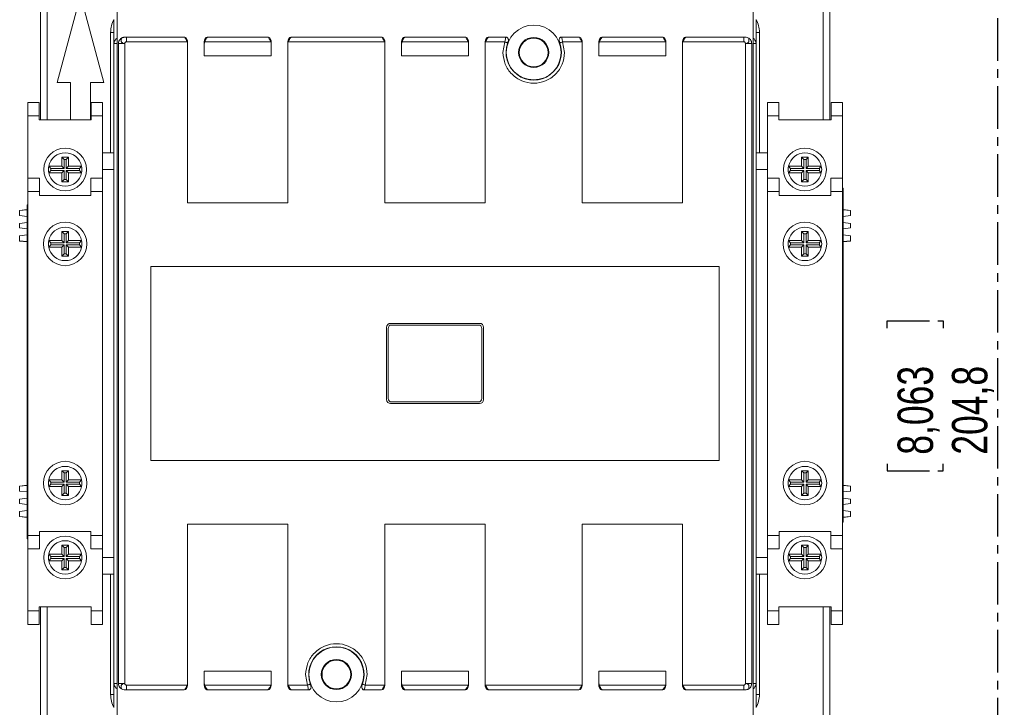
# Model space of a CAD drawing. Header units: millimetres. Extents: x 0 to 841, y 0 to 594.
# Tile 6 of 11: x 124 to 271, y 382 to 485. Entities that reach past the tile are written whole.
import ezdxf

# ---------------------------------------------------------------- set-up
doc = ezdxf.new("R2010")
doc.units = ezdxf.units.MM
doc.linetypes.add('CENTER', pattern=[10.16, 6.35, -1.27, 1.27, -1.27])
doc.layers.add('CENTRO', color=7, linetype='CENTER')
doc.styles.add('SLDTEXTSTYLE3', font='TXT', dxfattribs={"width": 0.75})
doc.dimstyles.new('SLDDIMSTYLE0', dxfattribs={"dimtxt": 5.291667, "dimasz": 6, "dimexe": 0, "dimexo": 0.0625, "dimgap": 1.322917, "dimtad": 1, "dimdec": 1, "dimrnd": 1e-09, "dimzin": 12, "dimdsep": 46, "dimtxsty": 'SLDTEXTSTYLE3', "dimblk1": 'CLOSED', "dimblk2": 'CLOSED', "dimsah": 1, "dimcen": 0.09, "dimadec": 0, "dimazin": 3, "dimtfac": 1, "dimtdec": 1, "dimtofl": 0, "dimtmove": 0, "dimatfit": 3, "dimldrblk": 'CLOSED', "dimfxl": 0, "dimfrac": 2, "dimtolj": 1, "dimtzin": 12, "dimarcsym": 0})

# ---------------------------------------------------------------- blocks, each defined once
blk = doc.blocks.new('_CLOSED')
at = {"color": 0, "linetype": 'ByBlock', "lineweight": -2}
for p, q in [((-1, 0.166667), (0, 0)), ((-1, 0.166667), (-1, -0.166667)), ((0, 0), (-1, -0.166667)), ((0, 0), (-1, 0))]:
    blk.add_line(p, q, dxfattribs=at)
blk = doc.blocks.new('_D_1')
at = {"layer": 'CENTRO'}
for p, q in [((236.01, 535.76), (271.11, 535.76)), ((270.11, 535.76), (270.11, 330.96)), ((253.58, 438.65), (253.58, 439.72)), ((253.58, 439.72), (261.99, 439.72)), ((261.99, 439.72), (261.99, 438.65)), ((253.58, 418.38), (253.58, 417.31)), ((261.99, 417.31), (261.99, 418.38)), ((253.58, 417.31), (261.99, 417.31)), ((236.01, 330.96), (271.11, 330.96))]:
    blk.add_line(p, q, dxfattribs=at)
at = {"layer": 'CENTRO', "xscale": 6, "yscale": 6}
for p, rotation in [((270.11, 535.76, -36.83), 90.00000000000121), ((270.11, 330.96, -36.83), 270.0000000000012)]:
    blk.add_blockref('_CLOSED', p, dxfattribs=dict(at, rotation=rotation))
at = {"layer": 'CENTRO', "char_height": 5.292, "attachment_point": 1, "rotation": 90, "style": 'SLDTEXTSTYLE3'}
for s, insert in [('8,063', (255.16, 419.72)), ('204,8', (263.29, 419.72))]:
    blk.add_mtext(s, dxfattribs=dict(at, insert=insert))

msp = doc.modelspace()

# ---------------------------------------------------------------- linework, layer by layer
at = {"color": 7, "linetype": 'Continuous', "lineweight": 15}
for p, q in [((127.01, 469.76), (127.01, 505.86)), ((245.01, 505.86), (245.01, 469.76)), ((129.53, 475.36), (133.01, 488.36)), ((133.01, 488.36), (136.5, 475.36)), ((138.48, 485.89), (138.48, 380.82)), ((233.55, 380.82), (233.55, 485.89)), ((138.01, 481.19), (138.01, 484.76)), ((234.01, 484.76), (234.01, 481.19)), ((137.51, 482.86), (137.51, 464.86)), ((234.51, 464.86), (234.51, 482.86)), ((139.8, 482.16), (139.81, 482.16)), ((139.81, 482.16), (139.86, 482.15)), ((148.51, 482.16), (139.81, 482.16)), ((148.51, 482.15), (139.86, 482.15)), ((148.97, 481.44), (139.86, 481.44)), ((148.51, 482.15), (148.51, 482.16)), ((149.01, 481.15), (149.01, 481.45)), ((151.51, 481.45), (151.51, 481.15)), ((161.47, 481.44), (151.56, 481.44)), ((152.01, 482.16), (152.01, 482.15)), ((161.01, 482.16), (152.01, 482.16)), ((152.01, 482.15), (161.01, 482.15)), ((161.01, 482.15), (161.01, 482.16)), ((161.51, 481.45), (161.51, 481.15)), ((164.01, 481.45), (164.01, 481.15)), ((178.47, 481.44), (164.06, 481.44)), ((164.51, 482.15), (164.51, 482.16)), ((178.01, 482.16), (164.51, 482.16)), ((178.01, 482.15), (164.51, 482.15)), ((178.01, 482.15), (178.01, 482.16)), ((178.51, 481.45), (178.51, 481.15)), ((181.01, 481.45), (181.01, 481.15)), ((190.97, 481.44), (181.06, 481.44)), ((181.51, 482.16), (181.51, 482.15)), ((190.51, 482.16), (181.51, 482.16)), ((181.51, 482.15), (190.51, 482.15)), ((190.51, 482.15), (190.51, 482.16)), ((191.01, 481.45), (191.01, 481.15)), ((193.51, 481.15), (193.51, 481.45)), ((196.45, 481.44), (193.56, 481.44)), ((194.01, 482.15), (194.01, 482.16)), ((196.6, 482.16), (194.01, 482.16)), ((196.59, 482.15), (194.01, 482.15)), ((196.16, 479.86), (196.45, 481.44)), ((196.59, 482.15), (196.6, 482.16)), ((204.93, 482.16), (204.94, 482.15)), ((207.51, 482.16), (204.93, 482.16)), ((207.51, 482.15), (204.94, 482.15)), ((207.97, 481.44), (205.08, 481.44)), ((205.08, 481.44), (205.36, 479.86)), ((207.51, 482.15), (207.51, 482.16)), ((208.01, 481.45), (208.01, 481.15)), ((210.51, 481.45), (210.51, 481.15)), ((210.56, 481.44), (220.47, 481.44)), ((211.01, 482.16), (211.01, 482.15)), ((220.01, 482.16), (211.01, 482.16)), ((211.01, 482.15), (220.01, 482.15)), ((220.01, 482.15), (220.01, 482.16)), ((220.51, 481.45), (220.51, 481.15)), ((223.01, 481.15), (223.01, 481.45)), ((232.17, 481.44), (223.06, 481.44)), ((223.51, 482.16), (223.51, 482.15)), ((232.22, 482.16), (223.51, 482.16)), ((223.51, 482.15), (232.17, 482.15)), ((232.17, 482.15), (232.22, 482.16)), ((232.17, 481.44), (232.17, 482.15)), ((232.22, 482.16), (232.23, 482.16)), ((138.02, 481.19), (138.01, 481.19)), ((138.01, 481.19), (138.01, 385.52)), ((138.04, 481.34), (138.02, 481.19)), ((138.68, 481.19), (138.68, 385.52)), ((139.61, 481.19), (138.68, 481.19)), ((139.61, 481.19), (139.61, 385.52)), ((149.01, 457.36), (149.01, 481.15)), ((151.51, 481.15), (151.51, 479.36)), ((161.51, 481.15), (161.51, 479.36)), ((164.01, 481.15), (164.01, 457.36)), ((178.51, 457.36), (178.51, 481.15)), ((181.01, 481.15), (181.01, 479.36)), ((191.01, 481.15), (191.01, 479.36)), ((193.51, 481.15), (193.51, 457.36)), ((208.01, 457.36), (208.01, 481.15)), ((210.51, 481.15), (210.51, 479.36)), ((220.51, 481.15), (220.51, 479.36)), ((223.01, 481.15), (223.01, 457.36)), ((232.41, 481.19), (232.41, 385.52)), ((233.35, 481.19), (232.41, 481.19)), ((233.35, 385.52), (233.35, 481.19)), ((234.01, 481.19), (233.99, 481.34)), ((234.01, 481.19), (234.01, 481.19)), ((234.01, 481.19), (234.01, 385.52)), ((151.51, 479.36), (161.51, 479.36)), ((191.01, 479.36), (181.01, 479.36)), ((220.51, 479.36), (210.51, 479.36)), ((131.51, 475.36), (129.53, 475.36)), ((131.51, 469.76), (131.51, 475.36)), ((136.5, 475.36), (134.51, 475.36)), ((134.51, 475.36), (134.51, 469.76)), ((125.11, 472.36), (126.81, 472.36)), ((125.11, 470.36), (125.11, 472.36)), ((126.81, 472.36), (126.81, 470.36)), ((134.61, 472.36), (136.31, 472.36)), ((134.61, 470.36), (134.61, 472.36)), ((136.31, 472.36), (136.31, 470.36)), ((235.71, 472.36), (237.41, 472.36)), ((235.71, 470.36), (235.71, 472.36)), ((237.41, 472.36), (237.41, 470.36)), ((245.21, 470.36), (245.21, 472.36)), ((245.21, 472.36), (246.91, 472.36)), ((246.91, 472.36), (246.91, 470.36)), ((126.81, 470.36), (125.11, 470.36)), ((125.11, 461.06), (125.11, 470.36)), ((126.81, 469.76), (126.81, 470.36)), ((126.81, 469.76), (134.61, 469.76)), ((136.31, 470.36), (134.61, 470.36)), ((134.61, 469.76), (134.61, 470.36)), ((136.31, 462.36), (136.31, 470.36)), ((237.41, 470.36), (235.71, 470.36)), ((235.71, 462.36), (235.71, 470.36)), ((237.41, 469.76), (237.41, 470.36)), ((245.21, 469.76), (237.41, 469.76)), ((246.91, 470.36), (245.21, 470.36)), ((245.21, 469.76), (245.21, 470.36)), ((246.91, 461.06), (246.91, 470.36)), ((130.56, 463.86), (130.21, 464.21)), ((130.21, 462.86), (130.21, 464.21)), ((130.21, 464.21), (131.21, 464.21)), ((130.56, 462.51), (130.56, 463.86)), ((130.56, 463.86), (130.87, 463.86)), ((130.87, 463.86), (131.21, 464.21)), ((130.87, 463.86), (130.87, 462.51)), ((131.21, 464.21), (131.21, 462.86)), ((136.31, 464.86), (138.01, 464.86)), ((235.71, 464.86), (234.01, 464.86)), ((241.16, 463.86), (240.81, 464.21)), ((240.81, 464.21), (240.81, 462.86)), ((241.81, 464.21), (240.81, 464.21)), ((241.16, 463.86), (241.16, 462.51)), ((241.47, 463.86), (241.16, 463.86)), ((241.47, 463.86), (241.81, 464.21)), ((241.47, 462.51), (241.47, 463.86)), ((241.81, 462.86), (241.81, 464.21)), ((128.27, 462.86), (130.21, 462.86)), ((128.56, 462.51), (128.27, 462.86)), ((128.56, 462.51), (130.56, 462.51)), ((130.56, 462.51), (130.21, 462.86)), ((130.87, 462.51), (131.21, 462.86)), ((130.87, 462.51), (132.86, 462.51)), ((131.21, 462.86), (133.16, 462.86)), ((132.86, 462.51), (133.16, 462.86)), ((136.31, 462.36), (136.31, 461.06)), ((138.01, 462.36), (136.31, 462.36)), ((235.71, 462.36), (234.01, 462.36)), ((235.71, 462.36), (235.71, 461.06)), ((240.81, 462.86), (238.87, 462.86)), ((239.16, 462.51), (238.87, 462.86)), ((241.16, 462.51), (239.16, 462.51)), ((241.16, 462.51), (240.81, 462.86)), ((241.47, 462.51), (241.81, 462.86)), ((243.46, 462.51), (241.47, 462.51)), ((243.76, 462.86), (241.81, 462.86)), ((243.46, 462.51), (243.76, 462.86)), ((125.11, 461.06), (126.86, 461.06)), ((125.11, 459.06), (125.11, 461.06)), ((126.86, 461.06), (126.86, 459.06)), ((128.56, 462.2), (128.27, 461.86)), ((130.21, 461.86), (128.27, 461.86)), ((130.56, 462.2), (128.56, 462.2)), ((130.56, 462.2), (130.21, 461.86)), ((130.21, 460.51), (130.21, 461.86)), ((130.56, 460.85), (130.21, 460.51)), ((130.56, 460.85), (130.56, 462.2)), ((130.87, 460.85), (130.56, 460.85)), ((130.87, 462.2), (130.87, 460.85)), ((130.87, 462.2), (131.21, 461.86)), ((132.86, 462.2), (130.87, 462.2)), ((130.87, 460.85), (131.21, 460.51)), ((131.21, 461.86), (131.21, 460.51)), ((133.16, 461.86), (131.21, 461.86)), ((132.86, 462.2), (133.16, 461.86)), ((134.56, 461.06), (136.31, 461.06)), ((134.56, 459.06), (134.56, 461.06)), ((136.31, 461.06), (136.31, 459.06)), ((235.71, 461.06), (237.46, 461.06)), ((235.71, 459.06), (235.71, 461.06)), ((237.46, 461.06), (237.46, 459.06)), ((239.16, 462.2), (238.87, 461.86)), ((238.87, 461.86), (240.81, 461.86)), ((239.16, 462.2), (241.16, 462.2)), ((241.16, 462.2), (240.81, 461.86)), ((240.81, 461.86), (240.81, 460.51)), ((241.16, 460.85), (240.81, 460.51)), ((241.16, 462.2), (241.16, 460.85)), ((241.16, 460.85), (241.47, 460.85)), ((241.47, 460.85), (241.47, 462.2)), ((241.47, 462.2), (241.81, 461.86)), ((241.47, 462.2), (243.46, 462.2)), ((241.47, 460.85), (241.81, 460.51)), ((241.81, 460.51), (241.81, 461.86)), ((241.81, 461.86), (243.76, 461.86)), ((243.46, 462.2), (243.76, 461.86)), ((245.16, 461.06), (246.91, 461.06)), ((245.16, 459.06), (245.16, 461.06)), ((246.91, 461.06), (246.91, 459.06)), ((131.21, 460.51), (130.21, 460.51)), ((240.81, 460.51), (241.81, 460.51)), ((247.01, 459.56), (246.91, 459.56)), ((247.01, 459.56), (247.01, 458.56)), ((126.86, 459.06), (125.11, 459.06)), ((125.11, 459.06), (125.11, 407.66)), ((126.86, 458.46), (126.86, 459.06)), ((126.86, 458.46), (134.56, 458.46)), ((136.31, 459.06), (134.56, 459.06)), ((134.56, 458.46), (134.56, 459.06)), ((136.31, 407.66), (136.31, 459.06)), ((237.46, 459.06), (235.71, 459.06)), ((235.71, 459.06), (235.71, 407.66)), ((237.46, 458.46), (237.46, 459.06)), ((245.16, 458.46), (237.46, 458.46)), ((245.16, 458.46), (245.16, 459.06)), ((246.91, 459.06), (245.16, 459.06)), ((246.91, 407.66), (246.91, 459.06)), ((247.01, 458.56), (246.91, 458.56)), ((247.01, 458.56), (247.01, 410.66)), ((125.01, 456.37), (123.91, 456.24)), ((123.91, 456.21), (125.01, 456.32)), ((125.01, 457.06), (125.11, 457.06)), ((125.01, 456.06), (125.01, 457.06)), ((164.01, 457.36), (149.01, 457.36)), ((193.51, 457.36), (178.51, 457.36)), ((223.01, 457.36), (208.01, 457.36)), ((248.11, 456.24), (247.01, 456.37)), ((248.11, 456.21), (247.01, 456.32)), ((123.91, 456.24), (123.91, 456.21)), ((123.91, 456.21), (123.91, 455.48)), ((123.91, 455.48), (125.01, 455.35)), ((125.01, 456.06), (125.11, 456.06)), ((125.01, 408.16), (125.01, 456.06)), ((248.11, 455.48), (247.01, 455.35)), ((248.11, 456.21), (248.11, 456.24)), ((248.11, 455.48), (248.11, 456.21)), ((123.91, 454.29), (125.01, 454.42)), ((123.91, 453.62), (123.91, 454.29)), ((123.91, 453.62), (125.01, 453.49)), ((248.11, 454.29), (247.01, 454.42)), ((248.11, 453.62), (247.01, 453.49)), ((248.11, 453.62), (248.11, 454.29)), ((123.91, 452.43), (125.01, 452.57)), ((123.91, 452.43), (123.91, 451.7)), ((130.56, 452.74), (130.21, 453.08)), ((130.21, 453.08), (131.21, 453.08)), ((130.21, 451.73), (130.21, 453.08)), ((130.56, 452.74), (130.87, 452.74)), ((130.56, 451.39), (130.56, 452.74)), ((130.87, 452.74), (131.21, 453.08)), ((130.87, 452.74), (130.87, 451.39)), ((131.21, 453.08), (131.21, 451.73)), ((241.16, 452.74), (240.81, 453.08)), ((240.81, 453.08), (240.81, 451.73)), ((241.81, 453.08), (240.81, 453.08)), ((241.16, 452.74), (241.16, 451.39)), ((241.47, 452.74), (241.16, 452.74)), ((241.47, 452.74), (241.81, 453.08)), ((241.47, 451.39), (241.47, 452.74)), ((241.81, 451.73), (241.81, 453.08)), ((248.11, 452.43), (247.01, 452.57)), ((248.11, 451.7), (248.11, 452.43)), ((123.91, 451.7), (125.01, 451.59)), ((123.91, 451.7), (123.91, 451.67)), ((123.91, 451.67), (125.01, 451.54)), ((128.56, 451.39), (128.27, 451.73)), ((128.27, 451.73), (130.21, 451.73)), ((128.56, 451.08), (128.27, 450.73)), ((130.21, 450.73), (128.27, 450.73)), ((128.56, 451.39), (130.56, 451.39)), ((130.56, 451.08), (128.56, 451.08)), ((130.56, 451.39), (130.21, 451.73)), ((130.56, 451.08), (130.21, 450.73)), ((130.21, 449.38), (130.21, 450.73)), ((130.56, 449.73), (130.56, 451.08)), ((130.87, 451.39), (131.21, 451.73)), ((130.87, 451.39), (132.86, 451.39)), ((130.87, 451.08), (130.87, 449.73)), ((130.87, 451.08), (131.21, 450.73)), ((132.86, 451.08), (130.87, 451.08)), ((131.21, 451.73), (133.16, 451.73)), ((131.21, 450.73), (131.21, 449.38)), ((133.16, 450.73), (131.21, 450.73)), ((132.86, 451.39), (133.16, 451.73)), ((132.86, 451.08), (133.16, 450.73)), ((239.16, 451.39), (238.87, 451.73)), ((240.81, 451.73), (238.87, 451.73)), ((239.16, 451.08), (238.87, 450.73)), ((238.87, 450.73), (240.81, 450.73)), ((241.16, 451.39), (239.16, 451.39)), ((239.16, 451.08), (241.16, 451.08)), ((241.16, 451.39), (240.81, 451.73)), ((241.16, 451.08), (240.81, 450.73)), ((240.81, 450.73), (240.81, 449.38)), ((241.16, 451.08), (241.16, 449.73)), ((241.47, 451.39), (241.81, 451.73)), ((243.46, 451.39), (241.47, 451.39)), ((241.47, 451.08), (241.81, 450.73)), ((241.47, 451.08), (243.46, 451.08)), ((241.47, 449.73), (241.47, 451.08)), ((243.76, 451.73), (241.81, 451.73)), ((241.81, 450.73), (243.76, 450.73)), ((241.81, 449.38), (241.81, 450.73)), ((243.46, 451.39), (243.76, 451.73)), ((243.46, 451.08), (243.76, 450.73)), ((248.11, 451.7), (247.01, 451.59)), ((247.01, 451.54), (248.11, 451.67)), ((248.11, 451.67), (248.11, 451.7)), ((130.56, 449.73), (130.21, 449.38)), ((131.21, 449.38), (130.21, 449.38)), ((130.87, 449.73), (130.56, 449.73)), ((130.87, 449.73), (131.21, 449.38)), ((241.16, 449.73), (240.81, 449.38)), ((240.81, 449.38), (241.81, 449.38)), ((241.16, 449.73), (241.47, 449.73)), ((241.47, 449.73), (241.81, 449.38)), ((143.51, 447.86), (228.51, 447.86)), ((143.51, 418.86), (143.51, 447.86)), ((228.51, 447.86), (228.51, 418.86)), ((178.76, 427.96), (178.76, 438.76)), ((179.36, 439.36), (192.66, 439.36)), ((192.51, 439.11), (179.51, 439.11)), ((193.26, 438.76), (193.26, 427.96)), ((179.01, 438.61), (179.01, 428.11)), ((193.01, 428.11), (193.01, 438.61)), ((192.66, 427.36), (179.36, 427.36)), ((179.51, 427.61), (192.51, 427.61)), ((228.51, 418.86), (143.51, 418.86)), ((130.56, 416.99), (130.21, 417.33)), ((130.21, 417.33), (130.21, 415.98)), ((131.21, 417.33), (130.21, 417.33)), ((130.56, 416.99), (130.56, 415.64)), ((130.87, 416.99), (130.56, 416.99)), ((130.87, 416.99), (131.21, 417.33)), ((130.87, 415.64), (130.87, 416.99)), ((131.21, 415.98), (131.21, 417.33)), ((241.16, 416.99), (240.81, 417.33)), ((240.81, 417.33), (241.81, 417.33)), ((240.81, 415.98), (240.81, 417.33)), ((241.16, 416.99), (241.47, 416.99)), ((241.16, 415.64), (241.16, 416.99)), ((241.47, 416.99), (241.81, 417.33)), ((241.47, 416.99), (241.47, 415.64)), ((241.81, 417.33), (241.81, 415.98)), ((125.01, 415.17), (123.91, 415.04)), ((123.91, 415.01), (125.01, 415.12)), ((128.56, 415.64), (128.27, 415.98)), ((130.21, 415.98), (128.27, 415.98)), ((128.56, 415.33), (128.27, 414.98)), ((130.56, 415.64), (128.56, 415.64)), ((128.56, 415.33), (130.56, 415.33)), ((130.56, 415.64), (130.21, 415.98)), ((130.56, 415.33), (130.21, 414.98)), ((130.56, 415.33), (130.56, 413.98)), ((130.87, 415.64), (131.21, 415.98)), ((132.86, 415.64), (130.87, 415.64)), ((130.87, 413.98), (130.87, 415.33)), ((130.87, 415.33), (131.21, 414.98)), ((130.87, 415.33), (132.86, 415.33)), ((133.16, 415.98), (131.21, 415.98)), ((132.86, 415.64), (133.16, 415.98)), ((132.86, 415.33), (133.16, 414.98)), ((238.87, 415.98), (240.81, 415.98)), ((239.16, 415.64), (238.87, 415.98)), ((239.16, 415.33), (238.87, 414.98)), ((239.16, 415.64), (241.16, 415.64)), ((241.16, 415.33), (239.16, 415.33)), ((241.16, 415.64), (240.81, 415.98)), ((241.16, 415.33), (240.81, 414.98)), ((241.16, 413.98), (241.16, 415.33)), ((241.47, 415.64), (241.81, 415.98)), ((241.47, 415.64), (243.46, 415.64)), ((241.47, 415.33), (241.47, 413.98)), ((241.47, 415.33), (241.81, 414.98)), ((243.46, 415.33), (241.47, 415.33)), ((241.81, 415.98), (243.76, 415.98)), ((243.46, 415.64), (243.76, 415.98)), ((243.46, 415.33), (243.76, 414.98)), ((248.11, 415.04), (247.01, 415.17)), ((248.11, 415.01), (247.01, 415.12)), ((123.91, 415.04), (123.91, 415.01)), ((123.91, 415.01), (123.91, 414.28)), ((123.91, 414.28), (125.01, 414.15)), ((128.27, 414.98), (130.21, 414.98)), ((130.21, 414.98), (130.21, 413.63)), ((130.56, 413.98), (130.21, 413.63)), ((130.56, 413.98), (130.87, 413.98)), ((130.87, 413.98), (131.21, 413.63)), ((131.21, 413.63), (131.21, 414.98)), ((131.21, 414.98), (133.16, 414.98)), ((240.81, 414.98), (238.87, 414.98)), ((240.81, 413.63), (240.81, 414.98)), ((241.16, 413.98), (240.81, 413.63)), ((241.47, 413.98), (241.16, 413.98)), ((241.47, 413.98), (241.81, 413.63)), ((241.81, 414.98), (241.81, 413.63)), ((243.76, 414.98), (241.81, 414.98)), ((248.11, 414.28), (247.01, 414.15)), ((248.11, 415.01), (248.11, 415.04)), ((248.11, 414.28), (248.11, 415.01)), ((123.91, 413.09), (125.01, 413.22)), ((123.91, 413.09), (123.91, 412.42)), ((123.91, 412.42), (125.01, 412.29)), ((130.21, 413.63), (131.21, 413.63)), ((241.81, 413.63), (240.81, 413.63)), ((248.11, 413.09), (247.01, 413.22)), ((248.11, 412.42), (247.01, 412.29)), ((248.11, 413.09), (248.11, 412.42)), ((123.91, 411.23), (125.01, 411.37)), ((123.91, 411.23), (123.91, 410.5)), ((248.11, 411.23), (247.01, 411.37)), ((248.11, 410.5), (248.11, 411.23)), ((123.91, 410.5), (125.01, 410.39)), ((123.91, 410.5), (123.91, 410.47)), ((123.91, 410.47), (125.01, 410.34)), ((149.01, 409.36), (164.01, 409.36)), ((149.01, 385.56), (149.01, 409.36)), ((164.01, 409.36), (164.01, 385.56)), ((178.51, 409.36), (193.51, 409.36)), ((178.51, 385.56), (178.51, 409.36)), ((193.51, 409.36), (193.51, 385.56)), ((208.01, 409.36), (223.01, 409.36)), ((208.01, 385.56), (208.01, 409.36)), ((223.01, 409.36), (223.01, 385.56)), ((247.01, 410.66), (246.91, 410.66)), ((247.01, 409.66), (246.91, 409.66)), ((247.01, 410.66), (247.01, 409.66)), ((248.11, 410.5), (247.01, 410.39)), ((247.01, 410.34), (248.11, 410.47)), ((248.11, 410.47), (248.11, 410.5)), ((125.01, 408.16), (125.11, 408.16)), ((125.01, 407.16), (125.01, 408.16)), ((126.86, 408.26), (134.56, 408.26)), ((126.86, 408.26), (126.86, 407.66)), ((134.56, 408.26), (134.56, 407.66)), ((245.16, 408.26), (237.46, 408.26)), ((237.46, 408.26), (237.46, 407.66)), ((245.16, 408.26), (245.16, 407.66)), ((125.01, 407.16), (125.11, 407.16)), ((125.11, 407.66), (126.86, 407.66)), ((125.11, 405.66), (125.11, 407.66)), ((126.86, 407.66), (126.86, 405.66)), ((134.56, 407.66), (136.31, 407.66)), ((134.56, 405.66), (134.56, 407.66)), ((136.31, 407.66), (136.31, 405.66)), ((235.71, 407.66), (237.46, 407.66)), ((235.71, 405.66), (235.71, 407.66)), ((237.46, 407.66), (237.46, 405.66)), ((245.16, 407.66), (246.91, 407.66)), ((245.16, 405.66), (245.16, 407.66)), ((246.91, 407.66), (246.91, 405.66)), ((126.86, 405.66), (125.11, 405.66)), ((125.11, 405.66), (125.11, 396.36)), ((130.21, 404.86), (128.27, 404.86)), ((128.56, 404.51), (128.27, 404.86)), ((131.21, 406.21), (130.21, 406.21)), ((130.21, 406.21), (130.21, 404.86)), ((130.56, 405.86), (130.21, 406.21)), ((130.56, 404.51), (130.21, 404.86)), ((130.87, 405.86), (130.56, 405.86)), ((130.56, 405.86), (130.56, 404.51)), ((130.87, 405.86), (131.21, 406.21)), ((130.87, 404.51), (130.87, 405.86)), ((130.87, 404.51), (131.21, 404.86)), ((131.21, 404.86), (131.21, 406.21)), ((133.16, 404.86), (131.21, 404.86)), ((132.86, 404.51), (133.16, 404.86)), ((136.31, 405.66), (134.56, 405.66)), ((136.31, 405.66), (136.31, 404.36)), ((237.46, 405.66), (235.71, 405.66)), ((235.71, 405.66), (235.71, 404.36)), ((239.16, 404.51), (238.87, 404.86)), ((238.87, 404.86), (240.81, 404.86)), ((240.81, 406.21), (241.81, 406.21)), ((240.81, 404.86), (240.81, 406.21)), ((241.16, 405.86), (240.81, 406.21)), ((241.16, 404.51), (240.81, 404.86)), ((241.16, 405.86), (241.47, 405.86)), ((241.16, 404.51), (241.16, 405.86)), ((241.47, 405.86), (241.81, 406.21)), ((241.47, 405.86), (241.47, 404.51)), ((241.47, 404.51), (241.81, 404.86)), ((241.81, 406.21), (241.81, 404.86)), ((241.81, 404.86), (243.76, 404.86)), ((243.46, 404.51), (243.76, 404.86)), ((246.91, 405.66), (245.16, 405.66)), ((246.91, 405.66), (246.91, 396.36)), ((128.56, 404.2), (128.27, 403.86)), ((128.27, 403.86), (130.21, 403.86)), ((130.56, 404.51), (128.56, 404.51)), ((128.56, 404.2), (130.56, 404.2)), ((130.56, 404.2), (130.21, 403.86)), ((130.21, 403.86), (130.21, 402.51)), ((130.56, 404.2), (130.56, 402.85)), ((132.86, 404.51), (130.87, 404.51)), ((130.87, 404.2), (131.21, 403.86)), ((130.87, 404.2), (132.86, 404.2)), ((130.87, 402.85), (130.87, 404.2)), ((131.21, 403.86), (133.16, 403.86)), ((131.21, 402.51), (131.21, 403.86)), ((132.86, 404.2), (133.16, 403.86)), ((136.31, 404.36), (136.31, 396.36)), ((136.31, 404.36), (138.01, 404.36)), ((234.01, 404.36), (235.71, 404.36)), ((235.71, 404.36), (235.71, 396.36)), ((239.16, 404.2), (238.87, 403.86)), ((240.81, 403.86), (238.87, 403.86)), ((239.16, 404.51), (241.16, 404.51)), ((241.16, 404.2), (239.16, 404.2)), ((241.16, 404.2), (240.81, 403.86)), ((240.81, 402.51), (240.81, 403.86)), ((241.16, 402.85), (241.16, 404.2)), ((241.47, 404.51), (243.46, 404.51)), ((241.47, 404.2), (241.81, 403.86)), ((243.46, 404.2), (241.47, 404.2)), ((241.47, 404.2), (241.47, 402.85)), ((243.76, 403.86), (241.81, 403.86)), ((241.81, 403.86), (241.81, 402.51)), ((243.46, 404.2), (243.76, 403.86)), ((130.56, 402.85), (130.21, 402.51)), ((130.21, 402.51), (131.21, 402.51)), ((130.56, 402.85), (130.87, 402.85)), ((130.87, 402.85), (131.21, 402.51)), ((136.31, 401.86), (138.01, 401.86)), ((137.51, 401.86), (137.51, 383.86)), ((235.71, 401.86), (234.01, 401.86)), ((234.51, 383.86), (234.51, 401.86)), ((241.16, 402.85), (240.81, 402.51)), ((241.81, 402.51), (240.81, 402.51)), ((241.47, 402.85), (241.16, 402.85)), ((241.47, 402.85), (241.81, 402.51)), ((125.11, 396.36), (126.81, 396.36)), ((125.11, 394.36), (125.11, 396.36)), ((126.81, 396.96), (134.61, 396.96)), ((126.81, 396.96), (126.81, 396.36)), ((126.81, 396.36), (126.81, 394.36)), ((127.01, 396.96), (127.01, 360.86)), ((134.61, 396.96), (134.61, 396.36)), ((134.61, 396.36), (136.31, 396.36)), ((134.61, 394.36), (134.61, 396.36)), ((136.31, 396.36), (136.31, 394.36)), ((235.71, 396.36), (237.41, 396.36)), ((235.71, 394.36), (235.71, 396.36)), ((237.41, 396.96), (237.41, 396.36)), ((245.21, 396.96), (237.41, 396.96)), ((237.41, 396.36), (237.41, 394.36)), ((245.01, 360.86), (245.01, 396.96)), ((245.21, 396.96), (245.21, 396.36)), ((245.21, 396.36), (246.91, 396.36)), ((245.21, 394.36), (245.21, 396.36)), ((246.91, 396.36), (246.91, 394.36)), ((126.81, 394.36), (125.11, 394.36)), ((136.31, 394.36), (134.61, 394.36)), ((237.41, 394.36), (235.71, 394.36)), ((246.91, 394.36), (245.21, 394.36)), ((151.51, 387.36), (161.51, 387.36)), ((151.51, 385.56), (151.51, 387.36)), ((161.51, 385.56), (161.51, 387.36)), ((181.01, 385.56), (181.01, 387.36)), ((191.01, 387.36), (181.01, 387.36)), ((191.01, 385.56), (191.01, 387.36)), ((210.51, 385.56), (210.51, 387.36)), ((220.51, 387.36), (210.51, 387.36)), ((220.51, 385.56), (220.51, 387.36)), ((166.95, 385.27), (166.66, 386.86)), ((175.86, 386.86), (175.58, 385.27)), ((138.01, 385.52), (138.02, 385.52)), ((138.01, 381.96), (138.01, 385.52)), ((138.02, 385.52), (138.04, 385.37)), ((138.68, 385.52), (139.61, 385.52)), ((139.8, 384.56), (139.8, 384.56)), ((139.81, 384.56), (139.86, 384.56)), ((148.51, 384.56), (139.81, 384.56)), ((139.86, 385.27), (148.97, 385.27)), ((139.86, 384.56), (148.51, 384.56)), ((148.51, 384.56), (148.51, 384.56)), ((149.01, 385.56), (149.01, 385.26)), ((151.51, 385.26), (151.51, 385.56)), ((151.56, 385.27), (161.47, 385.27)), ((152.01, 384.56), (152.01, 384.56)), ((152.01, 384.56), (161.01, 384.56)), ((161.01, 384.56), (152.01, 384.56)), ((161.01, 384.56), (161.01, 384.56)), ((161.51, 385.26), (161.51, 385.56)), ((164.01, 385.26), (164.01, 385.56)), ((164.06, 385.27), (166.95, 385.27)), ((164.51, 384.56), (167.09, 384.56)), ((164.51, 384.56), (164.51, 384.56)), ((167.1, 384.56), (164.51, 384.56)), ((167.09, 384.56), (167.1, 384.56)), ((175.43, 384.56), (175.44, 384.56)), ((178.01, 384.56), (175.43, 384.56)), ((175.44, 384.56), (178.01, 384.56)), ((175.58, 385.27), (178.47, 385.27)), ((178.01, 384.56), (178.01, 384.56)), ((178.51, 385.26), (178.51, 385.56)), ((181.01, 385.26), (181.01, 385.56)), ((181.06, 385.27), (190.97, 385.27)), ((181.51, 384.56), (190.51, 384.56)), ((181.51, 384.56), (181.51, 384.56)), ((190.51, 384.56), (181.51, 384.56)), ((190.51, 384.56), (190.51, 384.56)), ((191.01, 385.26), (191.01, 385.56)), ((193.51, 385.56), (193.51, 385.26)), ((193.56, 385.27), (207.97, 385.27)), ((194.01, 384.56), (207.51, 384.56)), ((194.01, 384.56), (194.01, 384.56)), ((207.51, 384.56), (194.01, 384.56)), ((207.51, 384.56), (207.51, 384.56)), ((208.01, 385.26), (208.01, 385.56)), ((210.51, 385.26), (210.51, 385.56)), ((220.47, 385.27), (210.56, 385.27)), ((211.01, 384.56), (220.01, 384.56)), ((211.01, 384.56), (211.01, 384.56)), ((220.01, 384.56), (211.01, 384.56)), ((220.01, 384.56), (220.01, 384.56)), ((220.51, 385.26), (220.51, 385.56)), ((223.01, 385.56), (223.01, 385.26)), ((223.06, 385.27), (232.17, 385.27)), ((223.51, 384.56), (232.17, 384.56)), ((223.51, 384.56), (223.51, 384.56)), ((232.22, 384.56), (223.51, 384.56)), ((232.17, 384.56), (232.22, 384.56)), ((232.22, 384.56), (232.23, 384.56)), ((232.41, 385.52), (233.35, 385.52)), ((233.99, 385.37), (234.01, 385.52)), ((234.01, 385.52), (234.01, 385.52)), ((234.01, 385.52), (234.01, 381.96))]:
    msp.add_line(p, q, dxfattribs=at)
at = {"color": 8, "linetype": 'Continuous', "lineweight": 15}
for p, q in [((128.01, 469.76), (128.01, 505.86)), ((244.01, 505.86), (244.01, 469.76)), ((137.51, 482.86), (138.01, 482.86)), ((234.51, 482.86), (234.01, 482.86)), ((138.48, 481.19), (138.02, 481.19)), ((234.01, 481.19), (233.55, 481.19)), ((128.01, 360.86), (128.01, 396.96)), ((244.01, 396.96), (244.01, 360.86)), ((138.02, 385.52), (138.48, 385.52)), ((233.55, 385.52), (234.01, 385.52)), ((137.51, 383.86), (138.01, 383.86)), ((234.01, 383.86), (234.51, 383.86))]:
    msp.add_line(p, q, dxfattribs=at)
at = {"color": 7, "linetype": 'Continuous', "lineweight": 15, "flags": 128}
for points in [[(138.03, 481.35), (138.02, 481.3), (138.01, 481.19)], [(196.88, 481.28), (196.85, 481.3), (196.81, 481.31), (196.76, 481.33), (196.7, 481.35), (196.64, 481.37), (196.58, 481.39), (196.51, 481.42), (196.45, 481.44)], [(205.08, 481.44), (205.01, 481.42), (204.95, 481.39), (204.89, 481.37), (204.83, 481.35), (204.77, 481.33), (204.72, 481.31), (204.68, 481.3), (204.65, 481.28)], [(234, 481.35), (234.01, 481.3), (234.01, 481.19)], [(138.01, 385.52), (138.02, 385.41), (138.03, 385.37)], [(166.95, 385.27), (167.01, 385.3), (167.08, 385.32), (167.14, 385.34), (167.2, 385.36), (167.26, 385.38), (167.31, 385.4), (167.35, 385.42), (167.38, 385.43)], [(175.15, 385.43), (175.18, 385.42), (175.22, 385.4), (175.27, 385.38), (175.33, 385.36), (175.39, 385.34), (175.45, 385.32), (175.51, 385.3), (175.58, 385.27)], [(234.01, 385.52), (234.01, 385.41), (234, 385.37)]]:
    msp.add_lwpolyline(points, dxfattribs=at)
at = {"color": 7, "linetype": 'Continuous', "lineweight": 15}
for centre, radius in [((200.76, 479.86), 4.1), ((200.76, 479.86), 2.25), ((200.76, 479.86), 2.15), ((130.71, 462.36), 3.2), ((241.31, 462.36), 3.2), ((130.71, 451.23), 3.25), ((241.31, 451.23), 3.25), ((130.71, 415.48), 3.25), ((241.31, 415.48), 3.25), ((130.71, 404.36), 3.2), ((241.31, 404.36), 3.2), ((171.26, 386.86), 4.1), ((171.26, 386.86), 2.25), ((171.26, 386.86), 2.15)]:
    msp.add_circle(centre, radius, dxfattribs=at)
at = {"color": 8, "linetype": 'Continuous', "lineweight": 15}
for centre, radius, start, end in [((141.51, 482.86), 4, 151.0321, 180), ((230.51, 482.86), 4, 360, 28.9679), ((139.04, 481.12), 1.04, 122.5761, 167.389), ((232.99, 481.12), 1.04, 12.611, 57.4239), ((139.07, 385.61), 1.07, 193.2776, 236.7458), ((232.96, 385.61), 1.07, 303.2542, 346.7224), ((141.51, 383.86), 4, 180, 208.9679), ((230.51, 383.86), 4, 331.0321, 360)]:
    msp.add_arc(centre, radius, start, end, dxfattribs=at)
at = {"color": 7, "linetype": 'Continuous', "lineweight": 15}
for centre, radius, start, end in [((196.43, 481.44), 0.731, 51.0442, 76.8186), ((205.1, 481.44), 0.731, 103.1814, 128.9558), ((200.76, 479.86), 4.14, 159.8343, 20.1657), ((130.71, 462.36), 2.5, 11.537, 168.463), ((241.31, 462.36), 2.5, 11.537, 168.463), ((130.71, 462.36), 2.5, 168.463, 191.537), ((130.71, 462.36), 2.16, 175.8588, 184.1412), ((130.71, 462.36), 2.16, 355.8588, 4.1412), ((130.71, 462.36), 2.5, 348.463, 11.537), ((241.31, 462.36), 2.5, 168.463, 191.537), ((241.31, 462.36), 2.16, 175.8588, 184.1412), ((241.31, 462.36), 2.16, 355.8588, 4.1412), ((241.31, 462.36), 2.5, 348.463, 11.537), ((130.71, 462.36), 2.5, 191.537, 348.463), ((241.31, 462.36), 2.5, 191.537, 348.463), ((130.71, 451.23), 2.5, 11.537, 168.463), ((241.31, 451.23), 2.5, 11.537, 168.463), ((130.71, 451.23), 2.5, 168.463, 191.537), ((130.71, 451.23), 2.5, 191.537, 348.463), ((130.71, 451.23), 2.16, 175.8588, 184.1412), ((130.71, 451.23), 2.16, 355.8588, 4.1412), ((130.71, 451.23), 2.5, 348.463, 11.537), ((241.31, 451.23), 2.5, 168.463, 191.537), ((241.31, 451.23), 2.5, 191.537, 348.463), ((241.31, 451.23), 2.16, 175.8588, 184.1412), ((241.31, 451.23), 2.16, 355.8588, 4.1412), ((241.31, 451.23), 2.5, 348.463, 11.537), ((179.36, 438.76), 0.6, 90, 180), ((179.51, 438.61), 0.5, 90, 180), ((192.51, 438.61), 0.5, 0, 90), ((192.66, 438.76), 0.6, 0, 90), ((179.36, 427.96), 0.6, 180, 270), ((179.51, 428.11), 0.5, 180, 270), ((192.51, 428.11), 0.5, 270, 0), ((192.66, 427.96), 0.6, 270, 0), ((130.71, 415.48), 2.5, 11.537, 168.463), ((241.31, 415.48), 2.5, 11.537, 168.463), ((130.71, 415.48), 2.5, 168.463, 191.537), ((130.71, 415.48), 2.16, 175.8588, 184.1412), ((130.71, 415.48), 2.16, 355.8588, 4.1412), ((130.71, 415.48), 2.5, 348.463, 11.537), ((241.31, 415.48), 2.5, 168.463, 191.537), ((241.31, 415.48), 2.16, 175.8588, 184.1412), ((241.31, 415.48), 2.16, 355.8588, 4.1412), ((241.31, 415.48), 2.5, 348.463, 11.537), ((130.71, 415.48), 2.5, 191.537, 348.463), ((241.31, 415.48), 2.5, 191.537, 348.463), ((130.71, 404.36), 2.5, 11.537, 168.463), ((241.31, 404.36), 2.5, 11.537, 168.463), ((130.71, 404.36), 2.5, 168.463, 191.537), ((130.71, 404.36), 2.5, 348.463, 11.537), ((241.31, 404.36), 2.5, 168.463, 191.537), ((241.31, 404.36), 2.5, 348.463, 11.537), ((130.71, 404.36), 2.5, 191.537, 348.463), ((130.71, 404.36), 2.16, 175.8588, 184.1412), ((130.71, 404.36), 2.16, 355.8588, 4.1412), ((241.31, 404.36), 2.5, 191.537, 348.463), ((241.31, 404.36), 2.16, 175.8588, 184.1412), ((241.31, 404.36), 2.16, 355.8588, 4.1412), ((171.26, 386.86), 4.14, 339.8343, 200.1657), ((166.93, 385.27), 0.731, 283.1814, 308.9558), ((175.6, 385.27), 0.731, 231.0442, 256.8186)]:
    msp.add_arc(centre, radius, start, end, dxfattribs=at)
for centre, major_axis, start_param, end_param in [((148.51, 481.45), (0, -0.707), 1.570796, 3.141593), ((148.51, 481.15), (0, -0.707), 1.570796, 1.997875), ((152.01, 481.45), (0, 0.707), 0, 1.570796), ((152.01, 481.15), (0, 0.707), 1.143718, 1.570796), ((161.01, 481.45), (0, -0.707), 1.570796, 3.141593), ((161.01, 481.15), (0, -0.707), 1.570796, 1.997875), ((164.51, 481.45), (0, 0.707), 0, 1.570796), ((164.51, 481.15), (0, 0.707), 1.143718, 1.570796), ((178.01, 481.45), (0, -0.707), 1.570796, 3.141593), ((178.01, 481.15), (0, -0.707), 1.570796, 1.997875), ((181.51, 481.45), (0, 0.707), 0, 1.570796), ((181.51, 481.15), (0, 0.707), 1.143718, 1.570796), ((190.51, 481.45), (0, -0.707), 1.570796, 3.141593), ((190.51, 481.15), (0, -0.707), 1.570796, 1.997875), ((194.01, 481.45), (0, 0.707), 0, 1.570796), ((194.01, 481.15), (0, 0.707), 1.143718, 1.570796), ((207.51, 481.45), (0, -0.707), 1.570796, 3.141593), ((207.51, 481.15), (0, -0.707), 1.570796, 1.997875), ((211.01, 481.45), (0, 0.707), 0, 1.570796), ((211.01, 481.15), (0, 0.707), 1.143718, 1.570796), ((220.01, 481.45), (0, -0.707), 1.570796, 3.141593), ((220.01, 481.15), (0, -0.707), 1.570796, 1.997875), ((223.51, 481.45), (0, 0.707), 0, 1.570796), ((223.51, 481.15), (0, 0.707), 1.143718, 1.570796), ((148.51, 385.26), (0, -0.707), 0, 1.570796), ((148.51, 385.56), (0, -0.707), 1.143718, 1.570796), ((152.01, 385.56), (0, 0.707), 1.570796, 1.997875), ((152.01, 385.26), (0, 0.707), 1.570796, 3.141593), ((161.01, 385.26), (0, -0.707), 0, 1.570796), ((161.01, 385.56), (0, -0.707), 1.143718, 1.570796), ((164.51, 385.56), (0, 0.707), 1.570796, 1.997875), ((164.51, 385.26), (0, 0.707), 1.570796, 3.141593), ((178.01, 385.26), (0, -0.707), 0, 1.570796), ((178.01, 385.56), (0, -0.707), 1.143718, 1.570796), ((181.51, 385.56), (0, 0.707), 1.570796, 1.997875), ((181.51, 385.26), (0, 0.707), 1.570796, 3.141593), ((190.51, 385.26), (0, -0.707), 0, 1.570796), ((190.51, 385.56), (0, -0.707), 1.143718, 1.570796), ((194.01, 385.56), (0, 0.707), 1.570796, 1.997875), ((194.01, 385.26), (0, 0.707), 1.570796, 3.141593), ((207.51, 385.26), (0, -0.707), 0, 1.570796), ((207.51, 385.56), (0, -0.707), 1.143718, 1.570796), ((211.01, 385.56), (0, 0.707), 1.570796, 1.997875), ((211.01, 385.26), (0, 0.707), 1.570796, 3.141593), ((220.01, 385.26), (0, -0.707), 0, 1.570796), ((220.01, 385.56), (0, -0.707), 1.143718, 1.570796), ((223.51, 385.56), (0, 0.707), 1.570796, 1.997875), ((223.51, 385.26), (0, 0.707), 1.570796, 3.141593)]:
    msp.add_ellipse(centre, major_axis=major_axis, ratio=0.707107, start_param=start_param, end_param=end_param, dxfattribs=at)
for points, knots in [([(139.12, 481.99), (139.09, 481.97), (138.98, 481.89), (138.81, 481.7), (138.7, 481.44), (138.69, 481.26), (138.68, 481.19)], [0, 0, 0, 0, 0.110929, 0.442807, 0.774689, 1, 1, 1, 1]), ([(139.61, 481.19), (139.54, 481.2), (139.42, 481.22), (139.28, 481.29), (139.19, 481.35), (139.12, 481.44), (139.09, 481.55), (139.09, 481.63), (139.09, 481.7), (139.11, 481.77), (139.12, 481.88), (139.12, 481.95), (139.12, 481.98), (139.12, 481.99)], [0, 0, 0, 0, 0.197531, 0.30602, 0.397734, 0.492743, 0.594581, 0.695476, 0.706112, 0.794098, 0.892616, 0.99429, 1, 1, 1, 1]), ([(139.8, 482.16), (139.76, 482.16), (139.7, 482.16), (139.59, 482.15), (139.49, 482.13), (139.36, 482.1), (139.24, 482.05), (139.16, 482.01), (139.12, 481.99)], [0, 0, 0, 0, 0.178515, 0.267773, 0.446476, 0.625242, 0.804023, 1, 1, 1, 1]), ([(139.61, 481.19), (139.62, 481.22), (139.63, 481.29), (139.69, 481.37), (139.77, 481.43), (139.83, 481.44), (139.86, 481.44)], [0, 0, 0, 0, 0.250755, 0.500265, 0.752997, 1, 1, 1, 1]), ([(139.86, 481.44), (139.86, 481.51), (139.86, 481.64), (139.86, 481.83), (139.86, 482), (139.86, 482.1), (139.86, 482.15)], [0, 0, 0, 0, 0.249999, 0.499998, 0.749998, 1, 1, 1, 1]), ([(148.51, 482.15), (148.52, 482.15), (148.61, 482.05), (148.77, 481.86), (148.92, 481.6), (148.96, 481.47), (148.97, 481.44)], [0, 0, 0, 0, 0.006974, 0.5533, 0.908572, 1, 1, 1, 1]), ([(151.56, 481.44), (151.6, 481.54), (151.69, 481.77), (151.87, 481.99), (151.98, 482.12), (152.01, 482.15), (152.01, 482.15)], [0, 0, 0, 0, 0.344973, 0.822858, 0.993032, 1, 1, 1, 1]), ([(161.01, 482.15), (161.02, 482.15), (161.11, 482.05), (161.27, 481.86), (161.42, 481.6), (161.46, 481.47), (161.47, 481.44)], [0, 0, 0, 0, 0.006973, 0.553299, 0.908573, 1, 1, 1, 1]), ([(164.51, 482.15), (164.51, 482.15), (164.42, 482.05), (164.26, 481.86), (164.11, 481.6), (164.07, 481.47), (164.06, 481.44)], [0, 0, 0, 0, 0.006972, 0.553299, 0.908573, 1, 1, 1, 1]), ([(178.01, 482.15), (178.02, 482.15), (178.11, 482.05), (178.27, 481.86), (178.42, 481.6), (178.46, 481.47), (178.47, 481.44)], [0, 0, 0, 0, 0.006972, 0.553299, 0.908573, 1, 1, 1, 1]), ([(181.06, 481.44), (181.1, 481.54), (181.19, 481.77), (181.37, 481.99), (181.48, 482.12), (181.51, 482.15), (181.51, 482.15)], [0, 0, 0, 0, 0.344972, 0.822857, 0.993031, 1, 1, 1, 1]), ([(190.51, 482.15), (190.52, 482.15), (190.61, 482.05), (190.77, 481.86), (190.92, 481.6), (190.96, 481.47), (190.97, 481.44)], [0, 0, 0, 0, 0.006972, 0.5533, 0.908573, 1, 1, 1, 1]), ([(194.01, 482.15), (194.01, 482.15), (193.92, 482.05), (193.76, 481.86), (193.61, 481.6), (193.57, 481.47), (193.56, 481.44)], [0, 0, 0, 0, 0.006972, 0.553299, 0.908573, 1, 1, 1, 1]), ([(196.45, 481.44), (196.46, 481.49), (196.48, 481.62), (196.53, 481.88), (196.57, 482.05), (196.59, 482.15)], [0, 0, 0, 0, 0.182414, 0.501092, 1, 1, 1, 1]), ([(196.89, 482.01), (196.86, 482.04), (196.81, 482.1), (196.7, 482.15), (196.63, 482.15), (196.6, 482.16)], [0, 0, 0, 0, 0.352682, 0.706738, 1, 1, 1, 1]), ([(196.88, 481.28), (196.9, 481.36), (196.96, 481.52), (196.98, 481.74), (196.95, 481.91), (196.9, 481.98), (196.89, 482.01)], [0, 0, 0, 0, 0.3312797, 0.6648352, 0.8793168, 1, 1, 1, 1]), ([(204.64, 482.01), (204.62, 481.96), (204.56, 481.85), (204.56, 481.66), (204.59, 481.47), (204.63, 481.35), (204.65, 481.28)], [0, 0, 0, 0, 0.2156376, 0.4879375, 0.7411711, 1, 1, 1, 1]), ([(204.93, 482.16), (204.9, 482.15), (204.83, 482.15), (204.73, 482.1), (204.67, 482.05), (204.65, 482.01), (204.64, 482.01)], [0, 0, 0, 0, 0.261158, 0.614945, 0.950131, 1, 1, 1, 1]), ([(204.94, 482.15), (204.96, 482.05), (205, 481.88), (205.05, 481.62), (205.07, 481.49), (205.08, 481.44)], [0, 0, 0, 0, 0.498907, 0.817755, 1, 1, 1, 1]), ([(207.51, 482.15), (207.52, 482.15), (207.61, 482.05), (207.77, 481.86), (207.92, 481.6), (207.96, 481.47), (207.97, 481.44)], [0, 0, 0, 0, 0.006972, 0.553299, 0.908573, 1, 1, 1, 1]), ([(211.01, 482.15), (211.01, 482.15), (210.92, 482.05), (210.76, 481.86), (210.61, 481.6), (210.57, 481.47), (210.56, 481.44)], [0, 0, 0, 0, 0.006973, 0.553299, 0.908573, 1, 1, 1, 1]), ([(220.01, 482.15), (220.02, 482.15), (220.11, 482.05), (220.27, 481.86), (220.42, 481.6), (220.46, 481.47), (220.47, 481.44)], [0, 0, 0, 0, 0.006972, 0.553299, 0.908572, 1, 1, 1, 1]), ([(223.51, 482.15), (223.51, 482.15), (223.42, 482.05), (223.26, 481.86), (223.11, 481.6), (223.07, 481.47), (223.06, 481.44)], [0, 0, 0, 0, 0.006974, 0.5533, 0.908572, 1, 1, 1, 1]), ([(232.17, 481.44), (232.2, 481.44), (232.26, 481.43), (232.34, 481.37), (232.4, 481.29), (232.41, 481.22), (232.41, 481.19)], [0, 0, 0, 0, 0.248327, 0.499909, 0.750675, 1, 1, 1, 1]), ([(232.91, 481.99), (232.83, 482.03), (232.65, 482.12), (232.41, 482.16), (232.26, 482.16), (232.23, 482.16)], [0, 0, 0, 0, 0.359034, 0.871031, 1, 1, 1, 1]), ([(232.91, 481.99), (232.91, 481.91), (232.91, 481.82), (232.93, 481.71), (232.94, 481.64), (232.94, 481.55), (232.91, 481.44), (232.84, 481.35), (232.75, 481.29), (232.61, 481.22), (232.49, 481.2), (232.41, 481.19)], [0, 0, 0, 0, 0.205411, 0.273516, 0.29349, 0.405004, 0.506881, 0.601988, 0.693721, 0.802332, 1, 1, 1, 1]), ([(233.35, 481.19), (233.34, 481.3), (233.32, 481.51), (233.16, 481.79), (233, 481.93), (232.91, 481.99), (232.91, 481.99)], [0, 0, 0, 0, 0.332221, 0.664446, 0.9966665, 1, 1, 1, 1]), ([(205.36, 479.86), (205.3, 479.25), (205.16, 478.05), (204.09, 476.52), (202.57, 475.5), (200.76, 475.14), (198.96, 475.5), (197.44, 476.52), (196.37, 478.05), (196.23, 479.25), (196.16, 479.86)], [0, 0, 0, 0, 0.124974, 0.249996, 0.374999, 0.5, 0.625001, 0.750004, 0.875026, 1, 1, 1, 1]), ([(166.66, 386.86), (166.73, 387.46), (166.87, 388.66), (167.94, 390.19), (169.46, 391.22), (171.26, 391.58), (173.07, 391.22), (174.59, 390.19), (175.66, 388.66), (175.8, 387.46), (175.86, 386.86)], [0, 0, 0, 0, 0.124974, 0.249996, 0.374999, 0.5, 0.625001, 0.750004, 0.875026, 1, 1, 1, 1]), ([(138.68, 385.52), (138.69, 385.41), (138.71, 385.2), (138.87, 384.93), (139.03, 384.78), (139.12, 384.73), (139.12, 384.73)], [0, 0, 0, 0, 0.332221, 0.664446, 0.9966665, 1, 1, 1, 1]), ([(139.12, 384.73), (139.12, 384.8), (139.11, 384.89), (139.1, 385), (139.09, 385.07), (139.09, 385.16), (139.12, 385.27), (139.19, 385.36), (139.28, 385.42), (139.42, 385.49), (139.54, 385.51), (139.61, 385.52)], [0, 0, 0, 0, 0.205411, 0.273516, 0.29349, 0.405004, 0.506881, 0.601988, 0.693721, 0.802332, 1, 1, 1, 1]), ([(139.12, 384.73), (139.2, 384.69), (139.38, 384.59), (139.62, 384.56), (139.77, 384.56), (139.8, 384.56)], [0, 0, 0, 0, 0.359034, 0.871031, 1, 1, 1, 1]), ([(139.86, 385.27), (139.83, 385.28), (139.77, 385.29), (139.69, 385.35), (139.63, 385.42), (139.62, 385.49), (139.61, 385.52)], [0, 0, 0, 0, 0.248327, 0.499909, 0.750675, 1, 1, 1, 1]), ([(139.86, 384.56), (139.86, 384.61), (139.86, 384.71), (139.86, 384.89), (139.86, 385.07), (139.86, 385.2), (139.86, 385.27)], [0, 0, 0, 0, 0.250002, 0.500002, 0.750001, 1, 1, 1, 1]), ([(148.51, 384.56), (148.52, 384.56), (148.61, 384.66), (148.77, 384.85), (148.92, 385.12), (148.96, 385.24), (148.97, 385.27)], [0, 0, 0, 0, 0.006974, 0.5533, 0.908572, 1, 1, 1, 1]), ([(152.01, 384.56), (152.01, 384.56), (151.92, 384.66), (151.76, 384.85), (151.61, 385.12), (151.57, 385.24), (151.56, 385.27)], [0, 0, 0, 0, 0.006972, 0.553299, 0.908572, 1, 1, 1, 1]), ([(161.47, 385.27), (161.43, 385.17), (161.34, 384.94), (161.16, 384.72), (161.05, 384.6), (161.02, 384.56), (161.01, 384.56)], [0, 0, 0, 0, 0.344972, 0.822857, 0.993031, 1, 1, 1, 1]), ([(164.51, 384.56), (164.51, 384.56), (164.42, 384.66), (164.26, 384.85), (164.11, 385.12), (164.07, 385.24), (164.06, 385.27)], [0, 0, 0, 0, 0.006972, 0.553299, 0.908573, 1, 1, 1, 1]), ([(167.09, 384.56), (167.07, 384.67), (167.03, 384.84), (166.98, 385.09), (166.96, 385.22), (166.95, 385.27)], [0, 0, 0, 0, 0.498907, 0.817755, 1, 1, 1, 1]), ([(167.1, 384.56), (167.13, 384.56), (167.2, 384.56), (167.3, 384.61), (167.36, 384.67), (167.38, 384.7), (167.39, 384.71)], [0, 0, 0, 0, 0.261158, 0.614945, 0.950131, 1, 1, 1, 1]), ([(167.39, 384.71), (167.41, 384.75), (167.47, 384.86), (167.47, 385.05), (167.44, 385.25), (167.4, 385.37), (167.38, 385.43)], [0, 0, 0, 0, 0.2156376, 0.4879375, 0.7411711, 1, 1, 1, 1]), ([(175.15, 385.43), (175.12, 385.35), (175.07, 385.19), (175.05, 384.97), (175.08, 384.8), (175.13, 384.73), (175.14, 384.71)], [0, 0, 0, 0, 0.3312797, 0.6648352, 0.8793168, 1, 1, 1, 1]), ([(175.14, 384.71), (175.17, 384.68), (175.22, 384.62), (175.33, 384.56), (175.4, 384.56), (175.43, 384.56)], [0, 0, 0, 0, 0.352682, 0.706738, 1, 1, 1, 1]), ([(175.58, 385.27), (175.57, 385.22), (175.55, 385.09), (175.5, 384.84), (175.46, 384.67), (175.44, 384.56)], [0, 0, 0, 0, 0.182414, 0.501092, 1, 1, 1, 1]), ([(178.01, 384.56), (178.02, 384.56), (178.11, 384.66), (178.27, 384.85), (178.42, 385.12), (178.46, 385.24), (178.47, 385.27)], [0, 0, 0, 0, 0.006972, 0.553299, 0.908573, 1, 1, 1, 1]), ([(181.51, 384.56), (181.51, 384.56), (181.42, 384.66), (181.26, 384.85), (181.11, 385.12), (181.07, 385.24), (181.06, 385.27)], [0, 0, 0, 0, 0.006972, 0.5533, 0.908573, 1, 1, 1, 1]), ([(190.97, 385.27), (190.93, 385.17), (190.84, 384.94), (190.66, 384.72), (190.55, 384.6), (190.52, 384.56), (190.51, 384.56)], [0, 0, 0, 0, 0.344972, 0.822857, 0.993031, 1, 1, 1, 1]), ([(194.01, 384.56), (194.01, 384.56), (193.92, 384.66), (193.76, 384.85), (193.61, 385.12), (193.57, 385.24), (193.56, 385.27)], [0, 0, 0, 0, 0.006972, 0.553299, 0.908573, 1, 1, 1, 1]), ([(207.51, 384.56), (207.52, 384.56), (207.61, 384.66), (207.77, 384.85), (207.92, 385.12), (207.96, 385.24), (207.97, 385.27)], [0, 0, 0, 0, 0.006972, 0.553299, 0.908573, 1, 1, 1, 1]), ([(210.56, 385.27), (210.6, 385.17), (210.69, 384.94), (210.87, 384.72), (210.98, 384.6), (211.01, 384.56), (211.01, 384.56)], [0, 0, 0, 0, 0.344972, 0.822857, 0.993031, 1, 1, 1, 1]), ([(220.47, 385.27), (220.43, 385.17), (220.34, 384.94), (220.16, 384.72), (220.05, 384.6), (220.02, 384.56), (220.01, 384.56)], [0, 0, 0, 0, 0.344973, 0.822858, 0.993032, 1, 1, 1, 1]), ([(223.06, 385.27), (223.1, 385.17), (223.19, 384.94), (223.37, 384.72), (223.48, 384.6), (223.51, 384.56), (223.51, 384.56)], [0, 0, 0, 0, 0.3449725, 0.8228559, 0.9930296, 1, 1, 1, 1]), ([(232.17, 385.27), (232.2, 385.28), (232.26, 385.29), (232.34, 385.35), (232.4, 385.42), (232.41, 385.49), (232.41, 385.52)], [0, 0, 0, 0, 0.247003, 0.499735, 0.749245, 1, 1, 1, 1]), ([(232.17, 385.27), (232.17, 385.2), (232.17, 385.07), (232.17, 384.89), (232.17, 384.71), (232.17, 384.61), (232.17, 384.56)], [0, 0, 0, 0, 0.249999, 0.499998, 0.749998, 1, 1, 1, 1]), ([(232.23, 384.56), (232.27, 384.56), (232.33, 384.56), (232.44, 384.56), (232.54, 384.58), (232.67, 384.61), (232.79, 384.66), (232.87, 384.7), (232.91, 384.73)], [0, 0, 0, 0, 0.178515, 0.267773, 0.446476, 0.625242, 0.804023, 1, 1, 1, 1]), ([(232.41, 385.52), (232.49, 385.51), (232.61, 385.49), (232.75, 385.42), (232.84, 385.36), (232.91, 385.27), (232.94, 385.16), (232.94, 385.08), (232.93, 385.01), (232.92, 384.94), (232.91, 384.83), (232.91, 384.76), (232.91, 384.73), (232.91, 384.73)], [0, 0, 0, 0, 0.197531, 0.30602, 0.397734, 0.492743, 0.594581, 0.695476, 0.706112, 0.794098, 0.892616, 0.99429, 1, 1, 1, 1]), ([(232.91, 384.73), (232.94, 384.75), (233.05, 384.82), (233.22, 385.01), (233.33, 385.27), (233.34, 385.45), (233.35, 385.52)], [0, 0, 0, 0, 0.110929, 0.442807, 0.774689, 1, 1, 1, 1])]:
    msp.add_open_spline(points, degree=3, knots=knots, dxfattribs=at)

# ---------------------------------------------------------------- dimensions: what is measured, and where the dimension line sits
at = {"layer": 'CENTRO'}
dim = msp.add_linear_dim(base=(270.11, 330.96), p1=(235.01, 535.76), p2=(235.01, 330.96), angle=90, dimstyle='SLDDIMSTYLE0', dxfattribs=at)
dim.commit()
dim.dimension.update_dxf_attribs({"geometry": '_D_1', "text_midpoint": (270.11, 428.52), "dimtype": 160})

doc.saveas('drawing.dxf')
